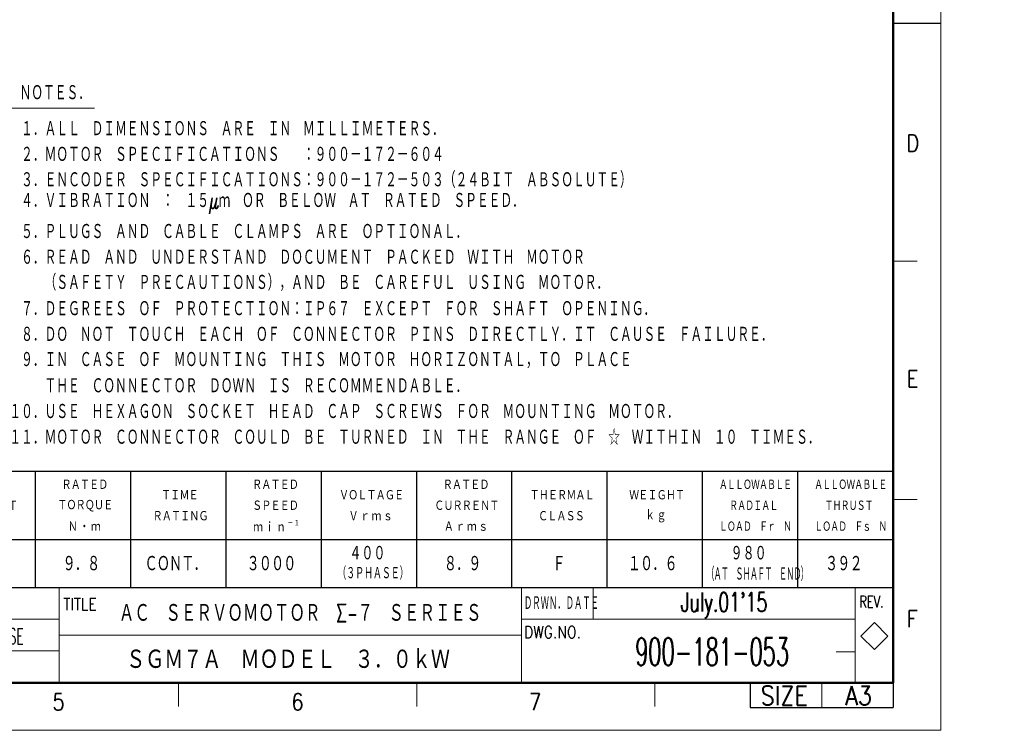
# Model space of a CAD drawing. Header units: millimetres. Extents: x 0 to 1300, y 0 to 891.
# Tile 126 of 146: x 680 to 1300, y 0 to 448. Entities that reach past the tile are written whole.
import ezdxf

# ---------------------------------------------------------------- set-up
doc = ezdxf.new("R2010")
doc.units = ezdxf.units.MM
doc.header["$LTSCALE"] = 0.545669
doc.layers.add('NoLayerName_001', color=7, linetype='Continuous')
doc.layers.add('NoLayerName_002', color=7, linetype='Continuous')
doc.styles.get("Standard").update_dxf_attribs({"font": 'txt', "bigfont": 'extfont2'})

# ---------------------------------------------------------------- blocks, each defined once
blk = doc.blocks.new('JZB_0004')
at = {"layer": 'NoLayerName_002', "color": 3, "lineweight": 13}
for s, insert, char_height, attachment_point in [("\\A1;\\W0.6667;July.01'15", (237.32, 14.64), 4, 5), ('\\A1;\\W0.7395;ＡＣ\u3000ＳＥＲＶＯＭＯＴＯＲ\u3000Σ-７\u3000ＳＥＲＩＥＳ', (110.32, 13.01), 4, 4), ('\\A1;\\W0.5714;T.HIROSE', (84.82, 8.14), 3.27, 5), ('\\A1;\\W0.5593;900-181-053', (234.82, 4.89), 5.82, 5), ('\\A1;\\W0.8333;ＳＧＭ７Ａ\u3000ＭＯＤＥＬ\u3000３．０ｋＷ', (145.82, 3.26), 4.36, 5)]:
    blk.add_mtext(s, dxfattribs=dict(at, insert=insert, char_height=char_height, attachment_point=attachment_point))

msp = doc.modelspace()

# ---------------------------------------------------------------- linework, layer by layer
at = {"layer": 'NoLayerName_001', "color": 7, "linetype": 'Continuous', "lineweight": 13}
for p, q in [((1260, 0), (1260, 891)), ((1040.99999923, 69.9999), (1040.99999988, 90)), ((1218.13493316, 67.85495525), (1209.64965178, 59.36967388)), ((1226.62021453, 59.36967388), (1218.13493316, 67.85495525)), ((1209.64965178, 59.36967388), (1218.13493316, 50.8843925)), ((1218.13493316, 50.8843925), (1226.62021453, 59.36967388)), ((1185, 30), (1185, 14.36967313)), ((1260, 0), (0, 0))]:
    msp.add_line(p, q, dxfattribs=at)
at = {"layer": 'NoLayerName_001', "color": 7, "linetype": 'Continuous', "lineweight": 50}
for p, q in [((1230, 861), (1230, 30)), ((1230, 30), (75, 30))]:
    msp.add_line(p, q, dxfattribs=at)
at = {"layer": 'NoLayerName_001', "color": 7, "linetype": 'Continuous', "lineweight": 25}
for p, q in [((1230, 445.5), (1260, 445.5)), ((495.00004704, 163.19999532), (1230, 163.19999532)), ((690.00003456, 90), (690.00003456, 163.19999532)), ((750.00003072, 90), (750.00003072, 163.19999532)), ((810.00002688, 90), (810.00002688, 163.19999532)), ((870.00002304, 90), (870.00002304, 163.19999532)), ((930.0000192, 90), (930.0000192, 163.19999532)), ((990.00001536, 90), (990.00001536, 163.19999532)), ((1050.00001152, 90), (1050.00001152, 163.19999532)), ((1110.00000768, 90), (1110.00000768, 163.19999532)), ((1170.00000384, 90), (1170.00000384, 163.19999532)), ((1230, 90), (1230, 163.19999532)), ((1230, 90), (1230, 150)), ((1230, 119.99999808), (495.00004704, 119.99999808)), ((75, 90), (1230, 90)), ((495, 90), (1230, 90)), ((495.00004704, 90), (1230, 90)), ((1140, 30), (1140, 14.36967313)), ((1230, 30), (1230, 15)), ((1230, 29.36967313), (1230, 14.36967313)), ((1230, 29.36967313), (1230, 14.36967313)), ((1140, 14.36967313), (1230, 14.36967313))]:
    msp.add_line(p, q, dxfattribs=at)
at = {"layer": 'NoLayerName_001', "color": 4, "linetype": 'Continuous', "lineweight": 13}
msp.add_line((673.09998424, 392.00007645), (727.09998078, 392.00007645), dxfattribs=at)
at = {"layer": 'NoLayerName_001', "color": 2, "linetype": 'Continuous', "lineweight": 13}
for p, q in [((1230, 295.5), (1245, 295.5)), ((1245, 145.5), (1230, 145.5)), ((704.99999985, 30), (705.00000132, 90)), ((995.99999988, 90), (995.99999794, 30)), ((1206, 30), (1206, 90)), ((1206, 89.36967291), (1206, 30)), ((705.00000038, 69.9999), (584.99999965, 69.9999)), ((996, 69.9999), (1205.9999998, 69.9999)), ((995.99999832, 60), (705.00000074, 60)), ((705.00000032, 50.0062505), (584.9999988, 50.0062505)), ((1206, 49.36977313), (1194, 49.36977313)), ((780, 30), (780, 15)), ((930, 30), (930, 15)), ((1080, 30), (1080, 15))]:
    msp.add_line(p, q, dxfattribs=at)

# ---------------------------------------------------------------- block references
at = {"layer": 'NoLayerName_001', "xscale": 3, "yscale": 3, "zscale": 3}
msp.add_blockref('JZB_0004', (411.54748535, 34.84499931), dxfattribs=at)

# ---------------------------------------------------------------- texts
at = {"layer": 'NoLayerName_001', "color": 7, "lineweight": 13}
for s, insert, char_height, attachment_point in [('\\A1;\\W0.6667;ＮＯＴＥＳ．', (679.98796625, 401.72007569), 10.0799999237, 4), ('\\A1;\\W0.6667;\u3000１．ＡＬＬ\u3000ＤＩＭＥＮＳＩＯＮＳ\u3000ＡＲＥ\u3000ＩＮ\u3000ＭＩＬＬＩＭＥＴＥＲＳ．', (673.57998421, 374.0000776), 10.0799999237, 7), ('\\A1;\\W0.6667;\u3000２．ＭＯＴＯＲ\u3000ＳＰＥＣＩＦＩＣＡＴＩＯＮＳ\u3000\u3000：９００－１７２－６０４', (673.57998421, 357.80007864), 10.0799999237, 7), ('\\A1;\\W0.6667;\u3000３．ＥＮＣＯＤＥＲ\u3000ＳＰＥＣＩＦＩＣＡＴＩＯＮＳ：９００－１７２－５０３（２４ＢＩＴ\u3000ＡＢＳＯＬＵＴＥ）', (673.57998421, 341.60007968), 10.0799999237, 7), ('\\A1;\\W0.6667;\u3000４．ＶＩＢＲＡＴＩＯＮ\u3000：\u3000１５μｍ\u3000ＯＲ\u3000ＢＥＬＯＷ\u3000ＡＴ\u3000ＲＡＴＥＤ\u3000ＳＰＥＥＤ．', (673.57998421, 325.40008071), 10.0799999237, 7), ('\\A1;\\W0.6667;\u3000５．ＰＬＵＧＳ\u3000ＡＮＤ\u3000ＣＡＢＬＥ\u3000ＣＬＡＭＰＳ\u3000ＡＲＥ\u3000ＯＰＴＩＯＮＡＬ．', (673.57998421, 309.20008175), 10.0799999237, 7), ('\\A1;\\W0.6667;\u3000６．ＲＥＡＤ\u3000ＡＮＤ\u3000ＵＮＤＥＲＳＴＡＮＤ\u3000ＤＯＣＵＭＥＮＴ\u3000ＰＡＣＫＥＤ\u3000ＷＩＴＨ\u3000ＭＯＴＯＲ', (673.57998421, 293.00008279), 10.0799999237, 7), ('\\A1;\\W0.6667;\u3000\u3000\u3000（ＳＡＦＥＴＹ\u3000ＰＲＥＣＡＵＴＩＯＮＳ），ＡＮＤ\u3000ＢＥ\u3000ＣＡＲＥＦＵＬ\u3000ＵＳＩＮＧ\u3000ＭＯＴＯＲ．', (673.57998421, 276.80008382), 10.0799999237, 7), ('\\A1;\\W0.6667;\u3000７．ＤＥＧＲＥＥＳ\u3000ＯＦ\u3000ＰＲＯＴＥＣＴＩＯＮ：ＩＰ６７\u3000ＥＸＣＥＰＴ\u3000ＦＯＲ\u3000ＳＨＡＦＴ\u3000ＯＰＥＮＩＮＧ．', (673.57998421, 260.60008486), 10.0799999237, 7), ('\\A1;\\W0.6667;\u3000８．ＤＯ\u3000ＮＯＴ\u3000ＴＯＵＣＨ\u3000ＥＡＣＨ\u3000ＯＦ\u3000ＣＯＮＮＥＣＴＯＲ\u3000ＰＩＮＳ\u3000ＤＩＲＥＣＴＬＹ．ＩＴ\u3000ＣＡＵＳＥ\u3000ＦＡＩＬＵＲＥ．', (673.57998421, 244.4000859), 10.0799999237, 7), ('\\A1;\\W0.6667;\u3000９．ＩＮ\u3000ＣＡＳＥ\u3000ＯＦ\u3000ＭＯＵＮＴＩＮＧ\u3000ＴＨＩＳ\u3000ＭＯＴＯＲ\u3000ＨＯＲＩＺＯＮＴＡＬ，ＴＯ\u3000ＰＬＡＣＥ', (673.57998421, 228.20008693), 10.0799999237, 7), ('\\A1;\\W0.6667;\u3000\u3000\u3000ＴＨＥ\u3000ＣＯＮＮＥＣＴＯＲ\u3000ＤＯＷＮ\u3000ＩＳ\u3000ＲＥＣＯＭＭＥＮＤＡＢＬＥ．', (673.57998421, 212.00008797), 10.0799999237, 7), ('\\A1;\\W0.6667;１０．ＵＳＥ\u3000ＨＥＸＡＧＯＮ\u3000ＳＯＣＫＥＴ\u3000ＨＥＡＤ\u3000ＣＡＰ\u3000ＳＣＲＥＷＳ\u3000ＦＯＲ\u3000ＭＯＵＮＴＩＮＧ\u3000ＭＯＴＯＲ．', (673.57998421, 195.80008901), 10.0799999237, 7), ('\\A1;\\W0.6667;１１．ＭＯＴＯＲ\u3000ＣＯＮＮＥＣＴＯＲ\u3000ＣＯＵＬＤ\u3000ＢＥ\u3000ＴＵＲＮＥＤ\u3000ＩＮ\u3000ＴＨＥ\u3000ＲＡＮＧＥ\u3000ＯＦ\u3000☆\u3000ＷＩＴＨＩＮ\u3000１０\u3000ＴＩＭＥＳ．', (673.57998421, 179.60009004), 10.0799999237, 7), ('\\A1;\\W0.7161;\\T0.9309;ＲＡＴＥＤ', (706.46878302, 154.79999644), 6.6666665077, 4), ('\\A1;\\W0.7161;\\T0.9309;ＲＡＴＥＤ', (826.46877534, 154.79999644), 6.6666665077, 4), ('\\A1;\\W0.7161;\\T0.9309;ＲＡＴＥＤ', (946.46876766, 154.79999644), 6.6666665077, 4), ('\\A1;\\W0.5833;\\T0.9286;ＡＬＬＯＷＡＢＬＥ', (1120.33338088, 154.7999974), 6.6666665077, 4), ('\\A1;\\W0.5833;\\T0.9286;ＡＬＬＯＷＡＢＬＥ', (1180.33337704, 154.7999974), 6.6666665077, 4), ('\\A1;\\W0.7161;\\T0.9309;ＴＩＭＥ', (769.13543563, 148.19999686), 6.6666665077, 4), ('\\A1;\\W0.7161;\\T0.9309;ＶＯＬＴＡＧＥ', (881.13542809, 148.19999706), 6.6666665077, 4), ('\\A1;\\W0.7161;\\T0.9309;ＴＨＥＲＭＡＬ', (1001.13548144, 148.19999686), 6.6666665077, 4), ('\\A1;\\W0.7161;\\T0.9309;ＷＥＩＧＨＴ', (1063.80213405, 148.19999686), 6.6666665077, 4), ('\\A1;\\W0.7161;\\T0.9309;ＯＵＴＰＵＴ', (643.8020999, 141.59999729), 6.6666665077, 4), ('\\A1;\\W0.7161;\\T0.9309;ＴＯＲＱＵＥ', (703.80209606, 141.59999729), 6.6666665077, 4), ('\\A1;\\W0.7161;\\T0.9309;ＳＰＥＥＤ', (826.46877534, 141.59999729), 6.6666665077, 4), ('\\A1;\\W0.7161;\\T0.9309;ＣＵＲＲＥＮＴ', (941.13542425, 141.59999729), 6.6666665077, 4), ('\\A1;\\W0.5833;\\T0.9286;ＲＡＤＩＡＬ', (1126.8333805, 141.59999805), 6.6666665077, 4), ('\\A1;\\W0.5833;\\T0.9286;ＴＨＲＵＳＴ', (1186.83337666, 141.59999805), 6.6666665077, 4), ('\\A1;\\W0.7161;\\T0.9309;ＲＡＴＩＮＧ', (763.80209222, 134.99999771), 6.6666665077, 4), ('\\A1;\\W0.7161;\\T1.1636;Ｖｒｍｓ', (887.13542811, 134.99999733), 6.6666665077, 4), ('\\A1;\\W0.7161;\\T0.9309;ＣＬＡＳＳ', (1006.46876382, 134.99999771), 6.6666665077, 4), ('\\A1;\\W0.7161;\\T1.1636;ｋｇ', (1073.80213392, 134.99999733), 6.6666665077, 4), ('\\A1;\\W0.7161;\\T1.1636;Ｎ・ｍ', (710.46878303, 128.39999775), 6.6666665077, 4), ('\\A1;\\W0.7473;\\T1.1636;ｍｉｎ{\\A1;\\H0.50x;\\S－１^ ;}', (827.0385874, 128.39999779), 6.6666665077, 4), ('\\A1;\\W0.7161;\\T1.1636;Ａｒｍｓ', (947.13542427, 128.39999775), 6.6666665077, 4), ('\\A1;\\W0.5833;\\T0.9286;ＬＯＡＤ\u3000Ｆｒ\u3000Ｎ', (1120.33338088, 128.39999851), 6.6666665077, 4), ('\\A1;\\W0.5833;\\T0.9286;ＬＯＡＤ\u3000Ｆｓ\u3000Ｎ', (1180.33337704, 128.39999851), 6.6666665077, 4), ('\\A1;\\W0.7162;４００', (887.62463379, 111.60000019), 9.6000003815, 4), ('\\A1;\\W0.7162;９８０', (1127.62463379, 111.60000019), 9.6000003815, 4), ('\\A1;\\W0.7353;\\T0.9333;９．８', (707.1000061, 105.00000038), 10.2000007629, 4), ('\\A1;\\W0.7353;\\T0.9333;ＣＯＮＴ．', (758.70001221, 105.00000038), 10.2000007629, 4), ('\\A1;\\W0.7353;\\T0.9333;３０００', (822.8999939, 105.00000038), 10.2000007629, 4), ('\\A1;\\W0.7353;\\T0.9333;８．９', (947.1000061, 105.00000038), 10.2000007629, 4), ('\\A1;\\W0.7353;\\T0.9333;Ｆ', (1015.5, 105.00000038), 10.2000007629, 4), ('\\A1;\\W0.7353;\\T0.9333;１０．６', (1062.90002441, 105.00000038), 10.2000007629, 4), ('\\A1;\\W0.7353;\\T0.9333;３９２', (1187.09997559, 105.00000038), 10.2000007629, 4), ('\\A1;\\W0.5000;（３ＰＨＡＳＥ）', (880.07718389, 98.99999973), 8, 4), ('\\A1;\\W0.4167;\\T0.9000;（ＡＴ\u3000ＳＨＡＦＴ\u3000ＥＮＤ）', (1112.37750915, 98.40000104), 8.6999998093, 4), ('\\A1;\\W0.8600;DWG.NO.', (997.52510631, 58.07452217), 7.5, 7)]:
    msp.add_mtext(s, dxfattribs=dict(at, insert=insert, char_height=char_height, attachment_point=attachment_point))
at = {"layer": 'NoLayerName_001', "color": 2, "lineweight": 13}
for s, insert, char_height, attachment_point in [('\\A1;\\W0.8600;D', (1238.332911, 364.710798), 10.5, 7), ('\\A1;\\W0.8600;E', (1238.45463, 216.164961), 10.5, 7), ('\\A1;\\W0.8600;TITLE', (707.52423431, 75.69873636), 7.5, 7), ('\\A1;\\W0.4167;ＤＲＷＮ．ＤＡＴＥ', (997.52510631, 75.67552217), 9, 7), ('\\A1;\\W0.7000;REV.', (1208.651628, 77.3243662), 7.5, 7), ('\\A1;\\W0.8600;F', (1238.567337, 64.993005), 10.5, 7), ('\\A1;\\W0.8600;SIZE', (1161.38868436, 15.86967171), 12, 8), ('\\A1;\\W0.8600;A3', (1208.18480752, 15.86967033), 12, 8), ('\\A1;\\W0.8600;5', (700.662816, 12.678192), 10.5, 7), ('\\A1;\\W0.8600;6', (851.043978, 12.694008), 10.5, 7), ('\\A1;\\W0.8600;7', (1000.77426961, 12.694008), 10.5, 7)]:
    msp.add_mtext(s, dxfattribs=dict(at, insert=insert, char_height=char_height, attachment_point=attachment_point))

doc.saveas('drawing.dxf')
